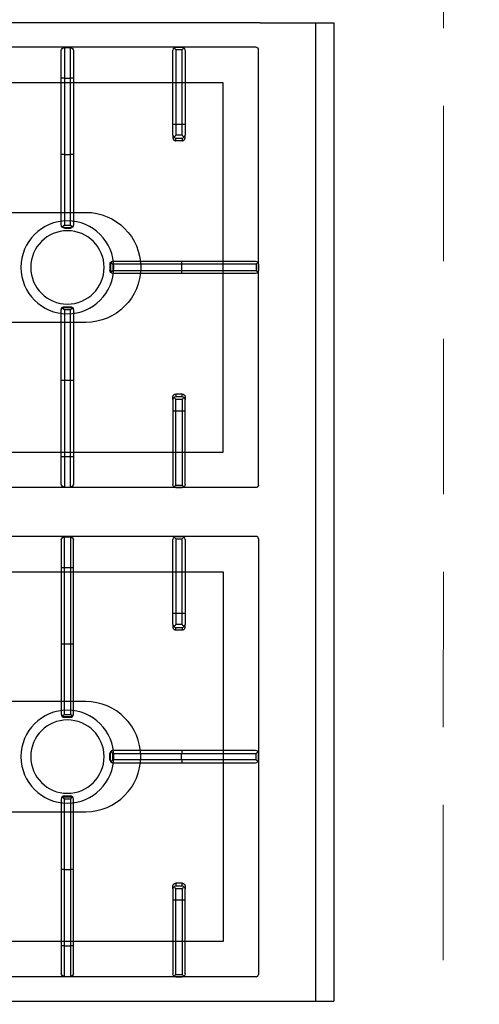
# Model space of a CAD drawing. Header units: millimetres. Extents: x -740 to 33545, y -26688 to 22494.
# Tile 100 of 256: x 9236 to 9273, y 10535 to 10616. Entities that reach past the tile are written whole.
import ezdxf

# ---------------------------------------------------------------- set-up
doc = ezdxf.new("R2010")
doc.units = ezdxf.units.MM
doc.header["$MEASUREMENT"] = 0
doc.linetypes.add('DASHED', pattern=[19.05, 12.7, -6.35])
doc.layers.get('Defpoints').update_dxf_attribs({"color": 252})
for name, color, linetype, lineweight in [('A_opisy', 252, 'Continuous', 15), ('A_wyposażenie', 252, 'Continuous', 9), ('wymiarowanie', 252, 'Continuous', 9)]:
    doc.layers.add(name, color=color, linetype=linetype, lineweight=lineweight)
doc.layers.add('PQ_200_2D', color=252, linetype='Continuous')
doc.layers.add('PQ_204_2D', color=252, linetype='Continuous')
doc.styles.add('ARIALL', font='GOTHIC.TTF', dxfattribs={"height": 40})
doc.styles.add('styl2', font='simplex.shx')
doc.dimstyles.new('Skala 1-50', dxfattribs={"dimtxt": 12, "dimasz": 5, "dimexe": 1, "dimexo": 1, "dimgap": 1.5, "dimtad": 1, "dimdec": 1, "dimrnd": 0.5, "dimtxsty": 'styl2', "dimblk": 'ARCHTICK', "dimcen": 5, "dimadec": 0, "dimazin": 0, "dimtfac": 1, "dimtdec": 1, "dimtmove": 1, "dimatfit": 3, "dimldrblk": 'ARCHTICK', "dimfxl": 0, "dimlwd": -1, "dimlwe": -1, "dimarcsym": 0})

# ---------------------------------------------------------------- blocks, each defined once
blk = doc.blocks.new('dfghbnj')
at = {"layer": 'PQ_200_2D', "color": 8}
for p, q in [((5168.38, -17660.72), (5168.38, -17005.72)), ((5968.38, -17005.72), (5968.38, -17660.72)), ((5168.38, -17660.72), (5168.38, -17720.72)), ((5968.38, -17660.72), (5968.38, -17720.72)), ((5168.38, -17720.72), (5968.38, -17720.72))]:
    blk.add_line(p, q, dxfattribs=at)
at = {"layer": 'PQ_204_2D', "color": 8}
for p, q in [((5188.38, -17657.22), (5188.38, -17091.22)), ((5548.38, -17657.22), (5548.38, -17091.22)), ((5588.38, -17657.22), (5588.38, -17091.22)), ((5948.38, -17657.22), (5948.38, -17091.22)), ((5188.69, -17500.47), (5188.69, -17505.47)), ((5188.69, -17500.47), (5213.69, -17500.47)), ((5213.69, -17497.97), (5191.19, -17497.97)), ((5213.69, -17500.47), (5213.69, -17497.97)), ((5276.14, -17497.97), (5213.69, -17497.97)), ((5213.69, -17500.47), (5213.69, -17505.47)), ((5213.69, -17500.47), (5276.19, -17500.47)), ((5333.27, -17497.97), (5276.14, -17497.97)), ((5276.19, -17500.47), (5276.19, -17505.47)), ((5276.19, -17500.47), (5333.83, -17500.47)), ((5333.69, -17497.97), (5333.27, -17497.97)), ((5333.83, -17500.47), (5333.83, -17505.47)), ((5335.64, -17499.87), (5335.64, -17506.06)), ((5335.74, -17500.47), (5335.74, -17505.47)), ((5335.74, -17500.47), (5336.19, -17500.47)), ((5336.19, -17500.47), (5336.19, -17505.47)), ((5400.56, -17500.47), (5400.56, -17505.47)), ((5400.56, -17500.47), (5401.01, -17500.47)), ((5401.01, -17500.47), (5401.01, -17505.47)), ((5401.11, -17499.87), (5401.11, -17506.06)), ((5402.92, -17500.47), (5402.92, -17505.47)), ((5402.92, -17500.47), (5460.56, -17500.47)), ((5403.48, -17497.97), (5403.06, -17497.97)), ((5460.62, -17497.97), (5403.48, -17497.97)), ((5460.56, -17500.47), (5460.56, -17505.47)), ((5460.56, -17500.47), (5523.06, -17500.47)), ((5523.06, -17497.97), (5460.62, -17497.97)), ((5523.06, -17497.97), (5523.06, -17500.47)), ((5545.56, -17497.97), (5523.06, -17497.97)), ((5523.06, -17500.47), (5523.06, -17505.47)), ((5523.06, -17500.47), (5548.06, -17500.47)), ((5548.06, -17500.47), (5548.06, -17505.47)), ((5588.69, -17500.47), (5588.69, -17505.47)), ((5613.69, -17500.47), (5588.69, -17500.47)), ((5591.19, -17497.97), (5613.69, -17497.97)), ((5613.69, -17497.97), (5613.69, -17500.47)), ((5613.69, -17497.97), (5676.14, -17497.97)), ((5613.69, -17500.47), (5613.69, -17505.47)), ((5676.19, -17500.47), (5613.69, -17500.47)), ((5676.14, -17497.97), (5733.27, -17497.97)), ((5676.19, -17500.47), (5676.19, -17505.47)), ((5733.83, -17500.47), (5676.19, -17500.47)), ((5733.27, -17497.97), (5733.69, -17497.97)), ((5733.83, -17500.47), (5733.83, -17505.47)), ((5735.64, -17499.87), (5735.64, -17506.06)), ((5735.74, -17500.47), (5735.74, -17505.47)), ((5736.19, -17500.47), (5735.74, -17500.47)), ((5736.19, -17500.47), (5736.19, -17505.47)), ((5800.56, -17500.47), (5800.56, -17505.47)), ((5801.01, -17500.47), (5800.56, -17500.47)), ((5801.01, -17500.47), (5801.01, -17505.47)), ((5801.11, -17499.87), (5801.11, -17506.06)), ((5802.92, -17500.47), (5802.92, -17505.47)), ((5860.56, -17500.47), (5802.92, -17500.47)), ((5803.06, -17497.97), (5803.48, -17497.97)), ((5803.48, -17497.97), (5860.62, -17497.97)), ((5860.56, -17500.47), (5860.56, -17505.47)), ((5923.06, -17500.47), (5860.56, -17500.47)), ((5860.62, -17497.97), (5923.06, -17497.97)), ((5923.06, -17500.47), (5923.06, -17497.97)), ((5923.06, -17497.97), (5945.56, -17497.97)), ((5923.06, -17500.47), (5923.06, -17505.47)), ((5948.06, -17500.47), (5923.06, -17500.47)), ((5948.06, -17500.47), (5948.06, -17505.47)), ((5213.69, -17505.47), (5188.69, -17505.47)), ((5191.19, -17507.97), (5213.69, -17507.97)), ((5213.69, -17507.97), (5213.69, -17505.47)), ((5276.19, -17505.47), (5213.69, -17505.47)), ((5213.69, -17507.97), (5276.14, -17507.97)), ((5276.14, -17507.97), (5333.27, -17507.97)), ((5333.83, -17505.47), (5276.19, -17505.47)), ((5333.27, -17507.97), (5333.69, -17507.97)), ((5336.19, -17505.47), (5335.74, -17505.47)), ((5401.01, -17505.47), (5400.56, -17505.47)), ((5460.56, -17505.47), (5402.92, -17505.47)), ((5403.06, -17507.97), (5403.48, -17507.97)), ((5403.48, -17507.97), (5460.62, -17507.97)), ((5523.06, -17505.47), (5460.56, -17505.47)), ((5460.62, -17507.97), (5523.06, -17507.97)), ((5523.06, -17505.47), (5523.06, -17507.97)), ((5548.06, -17505.47), (5523.06, -17505.47)), ((5523.06, -17507.97), (5545.56, -17507.97)), ((5588.69, -17505.47), (5613.69, -17505.47)), ((5613.69, -17507.97), (5591.19, -17507.97)), ((5613.69, -17505.47), (5676.19, -17505.47)), ((5613.69, -17505.47), (5613.69, -17507.97)), ((5676.14, -17507.97), (5613.69, -17507.97)), ((5733.27, -17507.97), (5676.14, -17507.97)), ((5676.19, -17505.47), (5733.83, -17505.47)), ((5733.69, -17507.97), (5733.27, -17507.97)), ((5735.74, -17505.47), (5736.19, -17505.47)), ((5800.56, -17505.47), (5801.01, -17505.47)), ((5802.92, -17505.47), (5860.56, -17505.47)), ((5803.48, -17507.97), (5803.06, -17507.97)), ((5860.62, -17507.97), (5803.48, -17507.97)), ((5860.56, -17505.47), (5923.06, -17505.47)), ((5923.06, -17507.97), (5860.62, -17507.97)), ((5923.06, -17507.97), (5923.06, -17505.47)), ((5923.06, -17505.47), (5948.06, -17505.47)), ((5945.56, -17507.97), (5923.06, -17507.97)), ((5363.38, -17540.15), (5363.38, -17540.57)), ((5363.38, -17540.57), (5363.38, -17596.46)), ((5365.88, -17537.65), (5370.88, -17537.65)), ((5365.88, -17538.1), (5365.88, -17537.65)), ((5365.88, -17538.1), (5370.88, -17538.1)), ((5365.88, -17540.01), (5370.88, -17540.01)), ((5365.88, -17596.4), (5365.88, -17540.01)), ((5370.88, -17537.65), (5370.88, -17538.1)), ((5370.88, -17540.01), (5370.88, -17596.4)), ((5373.38, -17540.57), (5373.38, -17540.15)), ((5373.38, -17596.46), (5373.38, -17540.57)), ((5763.38, -17540.57), (5763.38, -17540.15)), ((5763.38, -17596.46), (5763.38, -17540.57)), ((5765.88, -17537.65), (5765.88, -17538.1)), ((5770.88, -17537.65), (5765.88, -17537.65)), ((5770.88, -17538.1), (5765.88, -17538.1)), ((5765.88, -17540.01), (5765.88, -17596.4)), ((5770.88, -17540.01), (5765.88, -17540.01)), ((5770.88, -17538.1), (5770.88, -17537.65)), ((5770.88, -17596.4), (5770.88, -17540.01)), ((5773.38, -17540.15), (5773.38, -17540.57)), ((5773.38, -17540.57), (5773.38, -17596.46)), ((5251.14, -17589.22), (5190.85, -17589.22)), ((5260.28, -17589.22), (5251.14, -17589.22)), ((5260.28, -17589.22), (5262.42, -17589.22)), ((5476.47, -17589.22), (5474.34, -17589.22)), ((5476.47, -17589.22), (5485.62, -17589.22)), ((5485.62, -17589.22), (5545.9, -17589.22)), ((5651.14, -17589.22), (5590.85, -17589.22)), ((5660.28, -17589.22), (5651.14, -17589.22)), ((5660.28, -17589.22), (5662.42, -17589.22)), ((5876.47, -17589.22), (5874.34, -17589.22)), ((5876.47, -17589.22), (5885.62, -17589.22)), ((5885.62, -17589.22), (5945.9, -17589.22)), ((5188.38, -17591.72), (5188.38, -17596.72)), ((5188.38, -17591.72), (5188.38, -17596.72)), ((5190.37, -17591.72), (5190.37, -17596.72)), ((5190.37, -17591.72), (5251.19, -17591.72)), ((5251.19, -17596.72), (5190.37, -17596.72)), ((5251.19, -17591.72), (5251.19, -17596.72)), ((5251.19, -17591.72), (5260.39, -17591.72)), ((5260.39, -17596.72), (5251.19, -17596.72)), ((5260.39, -17596.72), (5260.39, -17591.72)), ((5264.85, -17591.72), (5262.75, -17591.72)), ((5262.75, -17591.72), (5262.75, -17596.72)), ((5262.75, -17596.72), (5264.85, -17596.72)), ((5264.85, -17596.72), (5264.85, -17591.72)), ((5363.38, -17596.46), (5363.38, -17656.74)), ((5365.88, -17596.4), (5370.88, -17596.4)), ((5365.88, -17657.22), (5365.88, -17596.4)), ((5370.88, -17596.4), (5370.88, -17657.22)), ((5373.38, -17656.74), (5373.38, -17596.46)), ((5471.9, -17596.72), (5471.9, -17591.72)), ((5471.9, -17591.72), (5474.01, -17591.72)), ((5474.01, -17596.72), (5471.9, -17596.72)), ((5474.01, -17591.72), (5474.01, -17596.72)), ((5485.56, -17591.72), (5476.36, -17591.72)), ((5476.36, -17596.72), (5476.36, -17591.72)), ((5476.36, -17596.72), (5485.56, -17596.72)), ((5485.56, -17591.72), (5485.56, -17596.72)), ((5546.38, -17591.72), (5485.56, -17591.72)), ((5485.56, -17596.72), (5546.38, -17596.72)), ((5546.38, -17591.72), (5546.38, -17596.72)), ((5548.38, -17591.72), (5548.38, -17596.72)), ((5548.38, -17591.72), (5548.38, -17596.72)), ((5588.38, -17591.72), (5588.38, -17596.72)), ((5588.38, -17591.72), (5588.38, -17596.72)), ((5590.37, -17591.72), (5590.37, -17596.72)), ((5590.37, -17591.72), (5651.19, -17591.72)), ((5651.19, -17596.72), (5590.37, -17596.72)), ((5651.19, -17591.72), (5651.19, -17596.72)), ((5651.19, -17591.72), (5660.39, -17591.72)), ((5660.39, -17596.72), (5651.19, -17596.72)), ((5660.39, -17596.72), (5660.39, -17591.72)), ((5664.85, -17591.72), (5662.75, -17591.72)), ((5662.75, -17591.72), (5662.75, -17596.72)), ((5662.75, -17596.72), (5664.85, -17596.72)), ((5664.85, -17596.72), (5664.85, -17591.72)), ((5763.38, -17656.74), (5763.38, -17596.46)), ((5765.88, -17596.4), (5765.88, -17657.22)), ((5770.88, -17596.4), (5765.88, -17596.4)), ((5770.88, -17657.22), (5770.88, -17596.4)), ((5773.38, -17596.46), (5773.38, -17656.74)), ((5871.9, -17596.72), (5871.9, -17591.72)), ((5871.9, -17591.72), (5874.01, -17591.72)), ((5874.01, -17596.72), (5871.9, -17596.72)), ((5874.01, -17591.72), (5874.01, -17596.72)), ((5885.56, -17591.72), (5876.36, -17591.72)), ((5876.36, -17596.72), (5876.36, -17591.72)), ((5876.36, -17596.72), (5885.56, -17596.72)), ((5885.56, -17591.72), (5885.56, -17596.72)), ((5946.38, -17591.72), (5885.56, -17591.72)), ((5885.56, -17596.72), (5946.38, -17596.72)), ((5946.38, -17591.72), (5946.38, -17596.72)), ((5948.38, -17591.72), (5948.38, -17596.72)), ((5948.38, -17591.72), (5948.38, -17596.72)), ((5190.85, -17599.22), (5251.14, -17599.22)), ((5251.14, -17599.22), (5260.28, -17599.22)), ((5262.42, -17599.22), (5260.28, -17599.22)), ((5474.34, -17599.22), (5476.47, -17599.22)), ((5485.62, -17599.22), (5476.47, -17599.22)), ((5545.9, -17599.22), (5485.62, -17599.22)), ((5590.85, -17599.22), (5651.14, -17599.22)), ((5651.14, -17599.22), (5660.28, -17599.22)), ((5662.42, -17599.22), (5660.28, -17599.22)), ((5874.34, -17599.22), (5876.47, -17599.22)), ((5885.62, -17599.22), (5876.47, -17599.22)), ((5945.9, -17599.22), (5885.62, -17599.22)), ((5546.38, -17659.22), (5190.37, -17659.22)), ((5365.88, -17657.22), (5370.88, -17657.22)), ((5365.88, -17659.22), (5370.88, -17659.22)), ((5365.88, -17659.22), (5370.88, -17659.22)), ((5590.37, -17659.22), (5946.38, -17659.22)), ((5770.88, -17657.22), (5765.88, -17657.22)), ((5770.88, -17659.22), (5765.88, -17659.22)), ((5770.88, -17659.22), (5765.88, -17659.22)), ((5168.38, -17705.72), (5968.38, -17705.72))]:
    blk.add_line(p, q, dxfattribs=at)
for points in [[(5217.36, -17118.2), (5519.4, -17118.2), (5519.4, -17630.24), (5217.36, -17630.24)], [(5919.4, -17118.2), (5617.36, -17118.2), (5617.36, -17630.24), (5919.4, -17630.24)]]:
    blk.add_lwpolyline(points, close=True, dxfattribs=at)
for points in [[(5323.38, -17389.22), (5323.38, -17517.97, 1), (5413.38, -17517.97), (5413.38, -17389.22)], [(5813.38, -17389.22), (5813.38, -17517.97, -1), (5723.38, -17517.97), (5723.38, -17389.22)]]:
    blk.add_lwpolyline(points, format="xyb", dxfattribs=at)
for centre, radius in [((5368.38, -17502.97), 38), ((5768.38, -17502.97), 38), ((5368.38, -17502.97), 30), ((5768.38, -17502.97), 30)]:
    blk.add_circle(centre, radius, dxfattribs=at)
for centre, start, end in [((5191.19, -17500.47), 90, 180), ((5545.56, -17500.47), 0, 90), ((5591.19, -17500.47), 90, 180), ((5945.56, -17500.47), 0, 90), ((5191.19, -17505.47), 180, 270), ((5545.56, -17505.47), 270, 0), ((5591.19, -17505.47), 180, 270), ((5945.56, -17505.47), 270, 0)]:
    blk.add_arc(centre, 2.5, start, end, dxfattribs=at)
for centre, major_axis, ratio, start_param, end_param in [((5276.14, -17500.47), (0, 2.5), 0.02182, 4.712389, 6.283185), ((5333.27, -17500.47), (0, 2.5), 0.951091, -0.914364, 0), ((5333.69, -17500.47), (-2.5, 0), 0.99863, 3.141593, 4.712389), ((5332.27, -17500.47), (-3.47, 0), 0.720185, 3.141593, 3.380139), ((5403.06, -17500.47), (2.5, 0), 0.99863, 1.570796, 3.141593), ((5404.48, -17500.47), (3.47, 0), 0.720185, 2.903047, 3.141593), ((5403.48, -17500.47), (0, 2.5), 0.951091, 0, 0.914364), ((5460.62, -17500.47), (0, 2.5), 0.02182, 0, 1.570796), ((5276.14, -17505.47), (0, 2.5), 0.02182, 3.141593, 4.712389), ((5333.27, -17505.47), (0, 2.5), 0.951091, 3.141593, 4.055957), ((5333.69, -17505.47), (2.5, 0), 0.99863, 4.712389, 6.283185), ((5332.27, -17505.47), (3.47, 0), 0.720185, -0.238546, 0), ((5403.06, -17505.47), (-2.5, 0), 0.99863, 0, 1.570796), ((5404.48, -17505.47), (-3.47, 0), 0.720185, 0, 0.238546), ((5403.48, -17505.47), (0, 2.5), 0.951091, 2.227228, 3.141593), ((5460.62, -17505.47), (0, 2.5), 0.02182, 1.570796, 3.141593), ((5365.88, -17540.15), (0, 2.5), 0.99863, 0, 1.570796), ((5365.88, -17540.57), (-2.5, 0), 0.951091, -0.914364, 0), ((5370.88, -17540.15), (0, 2.5), 0.99863, -1.570796, 0), ((5370.88, -17540.57), (-2.5, 0), 0.951091, 3.141593, 4.055957), ((5476.47, -17591.72), (0, 2.5), 0.84544, 0, 0.894481), ((5485.62, -17591.72), (0, 2.5), 0.02182, 0, 1.570796), ((5545.9, -17591.72), (0, 2.5), 0.948965, -0.895145, 0), ((5876.47, -17591.72), (0, 2.5), 0.84544, 0, 0.894481), ((5885.62, -17591.72), (0, 2.5), 0.02182, 0, 1.570796), ((5945.9, -17591.72), (0, 2.5), 0.948965, -0.895145, 0), ((5365.88, -17596.46), (2.5, 0), 0.02182, 1.570796, 3.141593), ((5370.88, -17596.46), (2.5, 0), 0.02182, 0, 1.570796), ((5476.47, -17591.72), (1.92, 1.92), 0.8391, 1.592613, 2.268928), ((5476.47, -17596.72), (-1.92, 1.92), 0.8391, 0.872665, 1.54898), ((5476.47, -17591.72), (-2.5, 2.5), 0.02182, 0.872665, 1.54898), ((5476.47, -17596.72), (2.5, 2.5), 0.02182, 1.592613, 2.268928), ((5485.62, -17596.72), (0, 2.5), 0.02182, 1.570796, 3.141593), ((5876.47, -17591.72), (1.92, 1.92), 0.8391, 1.592613, 2.268928), ((5876.47, -17596.72), (-1.92, 1.92), 0.8391, 0.872665, 1.54898), ((5876.47, -17591.72), (-2.5, 2.5), 0.02182, 0.872665, 1.54898), ((5876.47, -17596.72), (2.5, 2.5), 0.02182, 1.592613, 2.268928), ((5885.62, -17596.72), (0, 2.5), 0.02182, 1.570796, 3.141593), ((5476.47, -17596.72), (0, 2.5), 0.84544, 2.247111, 3.141593), ((5545.9, -17596.72), (0, 2.5), 0.948965, 3.141593, 4.036737), ((5876.47, -17596.72), (0, 2.5), 0.84544, 2.247111, 3.141593), ((5945.9, -17596.72), (0, 2.5), 0.948965, 3.141593, 4.036737), ((5190.38, -17657.21), (1.42, 1.42), 0.997265, 2.357564, 3.925621), ((5365.88, -17656.74), (2.5, 0), 0.948965, 3.141593, 4.036737), ((5370.88, -17656.74), (2.5, 0), 0.948965, -0.895145, 0), ((5546.37, -17657.21), (-1.42, 1.42), 0.997265, 2.357564, 3.925621)]:
    blk.add_ellipse(centre, major_axis=major_axis, ratio=ratio, start_param=start_param, end_param=end_param, dxfattribs=at)
at = {"layer": 'PQ_204_2D', "color": 8, "extrusion": (0, 0, -1)}
for centre, major_axis, ratio, start_param, end_param in [((5676.14, -17500.47), (0, 2.5), 0.02182, 0, 1.570796), ((5733.27, -17500.47), (0, 2.5), 0.951091, 0, 0.914364), ((5733.69, -17500.47), (-2.5, 0), 0.99863, 1.570796, 3.141593), ((5732.27, -17500.47), (-3.47, 0), 0.720185, 2.903047, 3.141593), ((5803.06, -17500.47), (2.5, 0), 0.99863, 3.141593, 4.712389), ((5804.48, -17500.47), (3.47, 0), 0.720185, 3.141593, 3.380139), ((5803.48, -17500.47), (0, 2.5), 0.951091, -0.914364, 0), ((5860.62, -17500.47), (0, 2.5), 0.02182, 4.712389, 6.283185), ((5676.14, -17505.47), (0, 2.5), 0.02182, 1.570796, 3.141593), ((5733.27, -17505.47), (0, 2.5), 0.951091, 2.227228, 3.141593), ((5733.69, -17505.47), (2.5, 0), 0.99863, 0, 1.570796), ((5732.27, -17505.47), (3.47, 0), 0.720185, 0, 0.238546), ((5803.06, -17505.47), (-2.5, 0), 0.99863, 4.712389, 6.283185), ((5804.48, -17505.47), (-3.47, 0), 0.720185, -0.238546, 0), ((5803.48, -17505.47), (0, 2.5), 0.951091, 3.141593, 4.055957), ((5860.62, -17505.47), (0, 2.5), 0.02182, 3.141593, 4.712389), ((5765.88, -17540.15), (0, 2.5), 0.99863, -1.570796, 0), ((5765.88, -17540.57), (2.5, 0), 0.951091, 3.141593, 4.055957), ((5770.88, -17540.15), (0, 2.5), 0.99863, 0, 1.570796), ((5770.88, -17540.57), (2.5, 0), 0.951091, -0.914364, 0), ((5190.85, -17591.72), (0, 2.5), 0.948965, -0.895145, 0), ((5251.14, -17591.72), (0, 2.5), 0.02182, 0, 1.570796), ((5260.28, -17591.72), (0, 2.5), 0.84544, 0, 0.894481), ((5590.85, -17591.72), (0, 2.5), 0.948965, -0.895145, 0), ((5651.14, -17591.72), (0, 2.5), 0.02182, 0, 1.570796), ((5660.28, -17591.72), (0, 2.5), 0.84544, 0, 0.894481), ((5251.14, -17596.72), (0, 2.5), 0.02182, 1.570796, 3.141593), ((5260.28, -17591.72), (2.5, 2.5), 0.02182, 0.872665, 1.54898), ((5260.28, -17596.72), (-2.5, 2.5), 0.02182, 1.592613, 2.268928), ((5260.28, -17591.72), (-1.92, 1.92), 0.8391, 1.592613, 2.268928), ((5260.28, -17596.72), (1.92, 1.92), 0.8391, 0.872665, 1.54898), ((5651.14, -17596.72), (0, 2.5), 0.02182, 1.570796, 3.141593), ((5660.28, -17591.72), (2.5, 2.5), 0.02182, 0.872665, 1.54898), ((5660.28, -17596.72), (-2.5, 2.5), 0.02182, 1.592613, 2.268928), ((5660.28, -17591.72), (-1.92, 1.92), 0.8391, 1.592613, 2.268928), ((5660.28, -17596.72), (1.92, 1.92), 0.8391, 0.872665, 1.54898), ((5765.88, -17596.46), (-2.5, 0), 0.02182, 0, 1.570796), ((5770.88, -17596.46), (-2.5, 0), 0.02182, 1.570796, 3.141593), ((5190.85, -17596.72), (0, 2.5), 0.948965, 3.141593, 4.036737), ((5260.28, -17596.72), (0, 2.5), 0.84544, 2.247111, 3.141593), ((5590.85, -17596.72), (0, 2.5), 0.948965, 3.141593, 4.036737), ((5660.28, -17596.72), (0, 2.5), 0.84544, 2.247111, 3.141593), ((5590.38, -17657.21), (1.42, 1.42), 0.997265, 2.357564, 3.925621), ((5765.88, -17656.74), (-2.5, 0), 0.948965, -0.895145, 0), ((5770.88, -17656.74), (-2.5, 0), 0.948965, 3.141593, 4.036737), ((5946.37, -17657.21), (-1.42, 1.42), 0.997265, 2.357564, 3.925621)]:
    blk.add_ellipse(centre, major_axis=major_axis, ratio=ratio, start_param=start_param, end_param=end_param, dxfattribs=at)
at = {"layer": 'PQ_204_2D', "color": 8}
for points, knots in [([(5333.83, -17500.47), (5333.83, -17500.46), (5333.83, -17500.46), (5333.83, -17500.46), (5333.83, -17500.46), (5333.83, -17500.46), (5333.83, -17500.46), (5333.84, -17500.46), (5333.84, -17500.46), (5333.84, -17500.46), (5333.84, -17500.45), (5333.85, -17500.45), (5333.85, -17500.44), (5333.86, -17500.43), (5333.87, -17500.42), (5333.9, -17500.39), (5333.91, -17500.37), (5333.97, -17500.31), (5334.01, -17500.27), (5334.13, -17500.13), (5334.22, -17500.02), (5334.41, -17499.81), (5334.5, -17499.7), (5334.7, -17499.48), (5334.79, -17499.37), (5334.97, -17499.16), (5335.06, -17499.05), (5335.15, -17498.94)], [8.18857, 8.18857, 8.18857, 8.18857, 8.190334, 8.190334, 8.192098, 8.192098, 8.195626, 8.195626, 8.202682, 8.202682, 8.216794, 8.216794, 8.245018, 8.245018, 8.301466, 8.301466, 8.414361, 8.414361, 8.640152, 8.640152, 9.091733, 9.091733, 9.543315, 9.543315, 9.994896, 9.994896, 10.458359, 10.458359, 10.458359, 10.458359]), ([(5335.15, -17498.94), (5335.31, -17499.13), (5335.44, -17499.35), (5335.58, -17499.67), (5335.61, -17499.77), (5335.64, -17499.87)], [11.917214, 11.917214, 11.917214, 11.917214, 12.775852, 12.775852, 13.165698, 13.165698, 13.165698, 13.165698]), ([(5401.11, -17499.87), (5401.14, -17499.77), (5401.18, -17499.67), (5401.31, -17499.35), (5401.44, -17499.13), (5401.6, -17498.94)], [0.764042, 0.764042, 0.764042, 0.764042, 1.153889, 1.153889, 2.012527, 2.012527, 2.012527, 2.012527]), ([(5401.6, -17498.94), (5401.69, -17499.05), (5401.78, -17499.16), (5401.96, -17499.37), (5402.06, -17499.48), (5402.25, -17499.7), (5402.34, -17499.81), (5402.53, -17500.02), (5402.62, -17500.13), (5402.74, -17500.27), (5402.78, -17500.31), (5402.84, -17500.37), (5402.86, -17500.39), (5402.88, -17500.42), (5402.89, -17500.43), (5402.9, -17500.44), (5402.91, -17500.45), (5402.91, -17500.45), (5402.91, -17500.46), (5402.92, -17500.46), (5402.92, -17500.46), (5402.92, -17500.46), (5402.92, -17500.46), (5402.92, -17500.46), (5402.92, -17500.46), (5402.92, -17500.46), (5402.92, -17500.46), (5402.92, -17500.47)], [5.918781, 5.918781, 5.918781, 5.918781, 6.382244, 6.382244, 6.833826, 6.833826, 7.285407, 7.285407, 7.736989, 7.736989, 7.96278, 7.96278, 8.075675, 8.075675, 8.132123, 8.132123, 8.160346, 8.160346, 8.174458, 8.174458, 8.181514, 8.181514, 8.185042, 8.185042, 8.186806, 8.186806, 8.18857, 8.18857, 8.18857, 8.18857]), ([(5735.15, -17498.94), (5735.06, -17499.05), (5734.97, -17499.16), (5734.79, -17499.37), (5734.7, -17499.48), (5734.5, -17499.7), (5734.41, -17499.81), (5734.22, -17500.02), (5734.13, -17500.13), (5734.01, -17500.27), (5733.97, -17500.31), (5733.91, -17500.37), (5733.9, -17500.39), (5733.87, -17500.42), (5733.86, -17500.43), (5733.85, -17500.44), (5733.85, -17500.45), (5733.84, -17500.45), (5733.84, -17500.46), (5733.84, -17500.46), (5733.84, -17500.46), (5733.83, -17500.46), (5733.83, -17500.46), (5733.83, -17500.46), (5733.83, -17500.46), (5733.83, -17500.46), (5733.83, -17500.46), (5733.83, -17500.47)], [5.918781, 5.918781, 5.918781, 5.918781, 6.382244, 6.382244, 6.833826, 6.833826, 7.285407, 7.285407, 7.736989, 7.736989, 7.96278, 7.96278, 8.075675, 8.075675, 8.132123, 8.132123, 8.160346, 8.160346, 8.174458, 8.174458, 8.181514, 8.181514, 8.185042, 8.185042, 8.186806, 8.186806, 8.18857, 8.18857, 8.18857, 8.18857]), ([(5735.64, -17499.87), (5735.61, -17499.77), (5735.58, -17499.67), (5735.44, -17499.35), (5735.31, -17499.13), (5735.15, -17498.94)], [0.764042, 0.764042, 0.764042, 0.764042, 1.153889, 1.153889, 2.012527, 2.012527, 2.012527, 2.012527]), ([(5801.6, -17498.94), (5801.44, -17499.13), (5801.31, -17499.35), (5801.18, -17499.67), (5801.14, -17499.77), (5801.11, -17499.87)], [11.917214, 11.917214, 11.917214, 11.917214, 12.775852, 12.775852, 13.165698, 13.165698, 13.165698, 13.165698]), ([(5802.92, -17500.47), (5802.92, -17500.46), (5802.92, -17500.46), (5802.92, -17500.46), (5802.92, -17500.46), (5802.92, -17500.46), (5802.92, -17500.46), (5802.92, -17500.46), (5802.92, -17500.46), (5802.91, -17500.46), (5802.91, -17500.45), (5802.91, -17500.45), (5802.9, -17500.44), (5802.89, -17500.43), (5802.88, -17500.42), (5802.86, -17500.39), (5802.84, -17500.37), (5802.78, -17500.31), (5802.74, -17500.27), (5802.62, -17500.13), (5802.53, -17500.02), (5802.34, -17499.81), (5802.25, -17499.7), (5802.06, -17499.48), (5801.96, -17499.37), (5801.78, -17499.16), (5801.69, -17499.05), (5801.6, -17498.94)], [8.18857, 8.18857, 8.18857, 8.18857, 8.190334, 8.190334, 8.192098, 8.192098, 8.195626, 8.195626, 8.202682, 8.202682, 8.216794, 8.216794, 8.245018, 8.245018, 8.301466, 8.301466, 8.414361, 8.414361, 8.640152, 8.640152, 9.091733, 9.091733, 9.543315, 9.543315, 9.994896, 9.994896, 10.458359, 10.458359, 10.458359, 10.458359]), ([(5335.15, -17506.99), (5335.06, -17506.88), (5334.97, -17506.77), (5334.79, -17506.56), (5334.7, -17506.45), (5334.5, -17506.23), (5334.41, -17506.12), (5334.22, -17505.91), (5334.13, -17505.8), (5334.01, -17505.67), (5333.97, -17505.62), (5333.91, -17505.56), (5333.9, -17505.54), (5333.87, -17505.51), (5333.86, -17505.5), (5333.85, -17505.49), (5333.85, -17505.48), (5333.84, -17505.48), (5333.84, -17505.48), (5333.84, -17505.47), (5333.84, -17505.47), (5333.83, -17505.47), (5333.83, -17505.47), (5333.83, -17505.47), (5333.83, -17505.47), (5333.83, -17505.47), (5333.83, -17505.47), (5333.83, -17505.47)], [5.918265, 5.918265, 5.918265, 5.918265, 6.381728, 6.381728, 6.833309, 6.833309, 7.284891, 7.284891, 7.736472, 7.736472, 7.962263, 7.962263, 8.075158, 8.075158, 8.131606, 8.131606, 8.15983, 8.15983, 8.173942, 8.173942, 8.180998, 8.180998, 8.184526, 8.184526, 8.18629, 8.18629, 8.188054, 8.188054, 8.188054, 8.188054]), ([(5335.64, -17506.06), (5335.61, -17506.16), (5335.58, -17506.26), (5335.44, -17506.58), (5335.31, -17506.8), (5335.15, -17506.99)], [0.764042, 0.764042, 0.764042, 0.764042, 1.153889, 1.153889, 2.012527, 2.012527, 2.012527, 2.012527]), ([(5401.6, -17506.99), (5401.44, -17506.8), (5401.31, -17506.58), (5401.18, -17506.26), (5401.14, -17506.16), (5401.11, -17506.06)], [11.917214, 11.917214, 11.917214, 11.917214, 12.775852, 12.775852, 13.165698, 13.165698, 13.165698, 13.165698]), ([(5402.92, -17505.47), (5402.92, -17505.47), (5402.92, -17505.47), (5402.92, -17505.47), (5402.92, -17505.47), (5402.92, -17505.47), (5402.92, -17505.47), (5402.92, -17505.47), (5402.92, -17505.47), (5402.91, -17505.48), (5402.91, -17505.48), (5402.91, -17505.48), (5402.9, -17505.49), (5402.89, -17505.5), (5402.88, -17505.51), (5402.86, -17505.54), (5402.84, -17505.56), (5402.78, -17505.62), (5402.74, -17505.67), (5402.62, -17505.8), (5402.53, -17505.91), (5402.34, -17506.12), (5402.25, -17506.23), (5402.06, -17506.45), (5401.96, -17506.56), (5401.78, -17506.77), (5401.69, -17506.88), (5401.6, -17506.99)], [8.188054, 8.188054, 8.188054, 8.188054, 8.189818, 8.189818, 8.191582, 8.191582, 8.19511, 8.19511, 8.202166, 8.202166, 8.216278, 8.216278, 8.244501, 8.244501, 8.300949, 8.300949, 8.413844, 8.413844, 8.639635, 8.639635, 9.091217, 9.091217, 9.542798, 9.542798, 9.99438, 9.99438, 10.457843, 10.457843, 10.457843, 10.457843]), ([(5733.83, -17505.47), (5733.83, -17505.47), (5733.83, -17505.47), (5733.83, -17505.47), (5733.83, -17505.47), (5733.83, -17505.47), (5733.83, -17505.47), (5733.84, -17505.47), (5733.84, -17505.47), (5733.84, -17505.48), (5733.84, -17505.48), (5733.85, -17505.48), (5733.85, -17505.49), (5733.86, -17505.5), (5733.87, -17505.51), (5733.9, -17505.54), (5733.91, -17505.56), (5733.97, -17505.62), (5734.01, -17505.67), (5734.13, -17505.8), (5734.22, -17505.91), (5734.41, -17506.12), (5734.5, -17506.23), (5734.7, -17506.45), (5734.79, -17506.56), (5734.97, -17506.77), (5735.06, -17506.88), (5735.15, -17506.99)], [8.188054, 8.188054, 8.188054, 8.188054, 8.189818, 8.189818, 8.191582, 8.191582, 8.19511, 8.19511, 8.202166, 8.202166, 8.216278, 8.216278, 8.244501, 8.244501, 8.300949, 8.300949, 8.413844, 8.413844, 8.639635, 8.639635, 9.091217, 9.091217, 9.542798, 9.542798, 9.99438, 9.99438, 10.457843, 10.457843, 10.457843, 10.457843]), ([(5735.15, -17506.99), (5735.31, -17506.8), (5735.44, -17506.58), (5735.58, -17506.26), (5735.61, -17506.16), (5735.64, -17506.06)], [11.917214, 11.917214, 11.917214, 11.917214, 12.775852, 12.775852, 13.165698, 13.165698, 13.165698, 13.165698]), ([(5801.11, -17506.06), (5801.14, -17506.16), (5801.18, -17506.26), (5801.31, -17506.58), (5801.44, -17506.8), (5801.6, -17506.99)], [0.764042, 0.764042, 0.764042, 0.764042, 1.153889, 1.153889, 2.012527, 2.012527, 2.012527, 2.012527]), ([(5801.6, -17506.99), (5801.69, -17506.88), (5801.78, -17506.77), (5801.96, -17506.56), (5802.06, -17506.45), (5802.25, -17506.23), (5802.34, -17506.12), (5802.53, -17505.91), (5802.62, -17505.8), (5802.74, -17505.67), (5802.78, -17505.62), (5802.84, -17505.56), (5802.86, -17505.54), (5802.88, -17505.51), (5802.89, -17505.5), (5802.9, -17505.49), (5802.91, -17505.48), (5802.91, -17505.48), (5802.91, -17505.48), (5802.92, -17505.47), (5802.92, -17505.47), (5802.92, -17505.47), (5802.92, -17505.47), (5802.92, -17505.47), (5802.92, -17505.47), (5802.92, -17505.47), (5802.92, -17505.47), (5802.92, -17505.47)], [5.918265, 5.918265, 5.918265, 5.918265, 6.381728, 6.381728, 6.833309, 6.833309, 7.284891, 7.284891, 7.736472, 7.736472, 7.962263, 7.962263, 8.075158, 8.075158, 8.131606, 8.131606, 8.15983, 8.15983, 8.173942, 8.173942, 8.180998, 8.180998, 8.184526, 8.184526, 8.18629, 8.18629, 8.188054, 8.188054, 8.188054, 8.188054]), ([(5364.35, -17538.69), (5364.54, -17538.53), (5364.76, -17538.4), (5365.13, -17538.24), (5365.28, -17538.2), (5365.58, -17538.13), (5365.73, -17538.11), (5365.88, -17538.1)], [11.914788, 11.914788, 11.914788, 11.914788, 12.773425, 12.773425, 13.35037, 13.35037, 13.927314, 13.927314, 13.927314, 13.927314]), ([(5365.88, -17540.01), (5365.88, -17540.01), (5365.87, -17540.01), (5365.87, -17540.01), (5365.87, -17540.01), (5365.87, -17540.01), (5365.87, -17540.01), (5365.87, -17540.01), (5365.87, -17540), (5365.87, -17540), (5365.86, -17540), (5365.86, -17539.99), (5365.85, -17539.99), (5365.84, -17539.98), (5365.83, -17539.97), (5365.8, -17539.95), (5365.78, -17539.93), (5365.72, -17539.87), (5365.68, -17539.83), (5365.54, -17539.71), (5365.43, -17539.62), (5365.22, -17539.43), (5365.11, -17539.34), (5364.89, -17539.15), (5364.78, -17539.05), (5364.57, -17538.87), (5364.46, -17538.78), (5364.35, -17538.69)], [8.18747, 8.18747, 8.18747, 8.18747, 8.189233, 8.189233, 8.190997, 8.190997, 8.194524, 8.194524, 8.201577, 8.201577, 8.215685, 8.215685, 8.2439, 8.2439, 8.300331, 8.300331, 8.413192, 8.413192, 8.638915, 8.638915, 9.09036, 9.09036, 9.541804, 9.541804, 9.993249, 9.993249, 10.456684, 10.456684, 10.456684, 10.456684]), ([(5370.88, -17538.1), (5371.02, -17538.11), (5371.17, -17538.13), (5371.47, -17538.2), (5371.62, -17538.24), (5371.99, -17538.4), (5372.21, -17538.53), (5372.4, -17538.69)], [0, 0, 0, 0, 0.576945, 0.576945, 1.153889, 1.153889, 2.012527, 2.012527, 2.012527, 2.012527]), ([(5372.4, -17538.69), (5372.29, -17538.78), (5372.18, -17538.87), (5371.97, -17539.05), (5371.86, -17539.15), (5371.64, -17539.34), (5371.53, -17539.43), (5371.32, -17539.62), (5371.21, -17539.71), (5371.08, -17539.83), (5371.03, -17539.87), (5370.97, -17539.93), (5370.95, -17539.95), (5370.92, -17539.97), (5370.91, -17539.98), (5370.9, -17539.99), (5370.89, -17539.99), (5370.89, -17540), (5370.89, -17540), (5370.88, -17540), (5370.88, -17540.01), (5370.88, -17540.01), (5370.88, -17540.01), (5370.88, -17540.01), (5370.88, -17540.01), (5370.88, -17540.01), (5370.88, -17540.01), (5370.88, -17540.01)], [5.917739, 5.917739, 5.917739, 5.917739, 6.381174, 6.381174, 6.832619, 6.832619, 7.284064, 7.284064, 7.735508, 7.735508, 7.961231, 7.961231, 8.074092, 8.074092, 8.130523, 8.130523, 8.158738, 8.158738, 8.172846, 8.172846, 8.179899, 8.179899, 8.183426, 8.183426, 8.18519, 8.18519, 8.186953, 8.186953, 8.186953, 8.186953]), ([(5765.88, -17538.1), (5765.73, -17538.11), (5765.58, -17538.13), (5765.28, -17538.2), (5765.13, -17538.24), (5764.76, -17538.4), (5764.54, -17538.53), (5764.35, -17538.69)], [0, 0, 0, 0, 0.576945, 0.576945, 1.153889, 1.153889, 2.012527, 2.012527, 2.012527, 2.012527]), ([(5764.35, -17538.69), (5764.46, -17538.78), (5764.57, -17538.87), (5764.78, -17539.05), (5764.89, -17539.15), (5765.11, -17539.34), (5765.22, -17539.43), (5765.43, -17539.62), (5765.54, -17539.71), (5765.68, -17539.83), (5765.72, -17539.87), (5765.78, -17539.93), (5765.8, -17539.95), (5765.83, -17539.97), (5765.84, -17539.98), (5765.85, -17539.99), (5765.86, -17539.99), (5765.86, -17540), (5765.87, -17540), (5765.87, -17540), (5765.87, -17540.01), (5765.87, -17540.01), (5765.87, -17540.01), (5765.87, -17540.01), (5765.87, -17540.01), (5765.87, -17540.01), (5765.88, -17540.01), (5765.88, -17540.01)], [5.917739, 5.917739, 5.917739, 5.917739, 6.381174, 6.381174, 6.832619, 6.832619, 7.284064, 7.284064, 7.735508, 7.735508, 7.961231, 7.961231, 8.074092, 8.074092, 8.130523, 8.130523, 8.158738, 8.158738, 8.172846, 8.172846, 8.179899, 8.179899, 8.183426, 8.183426, 8.18519, 8.18519, 8.186953, 8.186953, 8.186953, 8.186953]), ([(5772.4, -17538.69), (5772.21, -17538.53), (5771.99, -17538.4), (5771.62, -17538.24), (5771.47, -17538.2), (5771.17, -17538.13), (5771.02, -17538.11), (5770.88, -17538.1)], [11.914788, 11.914788, 11.914788, 11.914788, 12.773425, 12.773425, 13.35037, 13.35037, 13.927314, 13.927314, 13.927314, 13.927314]), ([(5770.88, -17540.01), (5770.88, -17540.01), (5770.88, -17540.01), (5770.88, -17540.01), (5770.88, -17540.01), (5770.88, -17540.01), (5770.88, -17540.01), (5770.88, -17540.01), (5770.88, -17540), (5770.89, -17540), (5770.89, -17540), (5770.89, -17539.99), (5770.9, -17539.99), (5770.91, -17539.98), (5770.92, -17539.97), (5770.95, -17539.95), (5770.97, -17539.93), (5771.03, -17539.87), (5771.08, -17539.83), (5771.21, -17539.71), (5771.32, -17539.62), (5771.53, -17539.43), (5771.64, -17539.34), (5771.86, -17539.15), (5771.97, -17539.05), (5772.18, -17538.87), (5772.29, -17538.78), (5772.4, -17538.69)], [8.18747, 8.18747, 8.18747, 8.18747, 8.189233, 8.189233, 8.190997, 8.190997, 8.194524, 8.194524, 8.201577, 8.201577, 8.215685, 8.215685, 8.2439, 8.2439, 8.300331, 8.300331, 8.413192, 8.413192, 8.638915, 8.638915, 9.09036, 9.09036, 9.541804, 9.541804, 9.993249, 9.993249, 10.456684, 10.456684, 10.456684, 10.456684]), ([(5262.42, -17589.22), (5262.57, -17589.22), (5262.73, -17589.23), (5263.04, -17589.29), (5263.2, -17589.34), (5263.5, -17589.47), (5263.64, -17589.55), (5263.91, -17589.73), (5264.03, -17589.84), (5264.25, -17590.06), (5264.35, -17590.18), (5264.53, -17590.46), (5264.6, -17590.6), (5264.73, -17590.91), (5264.77, -17591.07), (5264.84, -17591.4), (5264.85, -17591.56), (5264.85, -17591.72)], [3.776921, 3.776921, 3.776921, 3.776921, 4.248957, 4.248957, 4.720993, 4.720993, 5.193029, 5.193029, 5.665065, 5.665065, 6.135831, 6.135831, 6.606596, 6.606596, 7.077361, 7.077361, 7.548126, 7.548126, 7.548126, 7.548126]), ([(5474.34, -17589.22), (5474.18, -17589.22), (5474.03, -17589.23), (5473.71, -17589.29), (5473.56, -17589.34), (5473.26, -17589.47), (5473.11, -17589.55), (5472.85, -17589.73), (5472.72, -17589.84), (5472.51, -17590.06), (5472.41, -17590.18), (5472.23, -17590.46), (5472.15, -17590.6), (5472.02, -17590.91), (5471.98, -17591.07), (5471.92, -17591.4), (5471.9, -17591.56), (5471.9, -17591.72)], [3.776921, 3.776921, 3.776921, 3.776921, 4.248957, 4.248957, 4.720993, 4.720993, 5.193029, 5.193029, 5.665065, 5.665065, 6.135831, 6.135831, 6.606596, 6.606596, 7.077361, 7.077361, 7.548126, 7.548126, 7.548126, 7.548126]), ([(5662.42, -17589.22), (5662.57, -17589.22), (5662.73, -17589.23), (5663.04, -17589.29), (5663.2, -17589.34), (5663.5, -17589.47), (5663.64, -17589.55), (5663.91, -17589.73), (5664.03, -17589.84), (5664.25, -17590.06), (5664.35, -17590.18), (5664.53, -17590.46), (5664.6, -17590.6), (5664.73, -17590.91), (5664.77, -17591.07), (5664.84, -17591.4), (5664.85, -17591.56), (5664.85, -17591.72)], [3.776921, 3.776921, 3.776921, 3.776921, 4.248957, 4.248957, 4.720993, 4.720993, 5.193029, 5.193029, 5.665065, 5.665065, 6.135831, 6.135831, 6.606596, 6.606596, 7.077361, 7.077361, 7.548126, 7.548126, 7.548126, 7.548126]), ([(5874.34, -17589.22), (5874.18, -17589.22), (5874.03, -17589.23), (5873.71, -17589.29), (5873.56, -17589.34), (5873.26, -17589.47), (5873.11, -17589.55), (5872.85, -17589.73), (5872.72, -17589.84), (5872.51, -17590.06), (5872.41, -17590.18), (5872.23, -17590.46), (5872.15, -17590.6), (5872.02, -17590.91), (5871.98, -17591.07), (5871.92, -17591.4), (5871.9, -17591.56), (5871.9, -17591.72)], [3.776921, 3.776921, 3.776921, 3.776921, 4.248957, 4.248957, 4.720993, 4.720993, 5.193029, 5.193029, 5.665065, 5.665065, 6.135831, 6.135831, 6.606596, 6.606596, 7.077361, 7.077361, 7.548126, 7.548126, 7.548126, 7.548126]), ([(5188.38, -17591.72), (5188.38, -17591.57), (5188.4, -17591.42), (5188.47, -17591.12), (5188.52, -17590.97), (5188.68, -17590.58), (5188.82, -17590.36), (5189, -17590.15)], [0, 0, 0, 0, 0.576945, 0.576945, 1.153889, 1.153889, 2.068716, 2.068716, 2.068716, 2.068716]), ([(5189, -17598.28), (5188.82, -17598.08), (5188.68, -17597.85), (5188.52, -17597.46), (5188.47, -17597.31), (5188.4, -17597.01), (5188.38, -17596.86), (5188.38, -17596.72)], [11.858599, 11.858599, 11.858599, 11.858599, 12.773425, 12.773425, 13.35037, 13.35037, 13.927314, 13.927314, 13.927314, 13.927314]), ([(5189, -17590.15), (5189.17, -17590.36), (5189.37, -17590.58), (5189.71, -17590.97), (5189.84, -17591.12), (5190.11, -17591.42), (5190.25, -17591.57), (5190.37, -17591.72)], [11.858599, 11.858599, 11.858599, 11.858599, 12.773425, 12.773425, 13.35037, 13.35037, 13.927314, 13.927314, 13.927314, 13.927314]), ([(5190.37, -17596.72), (5190.25, -17596.86), (5190.11, -17597.01), (5189.84, -17597.31), (5189.71, -17597.46), (5189.37, -17597.85), (5189.17, -17598.08), (5189, -17598.28)], [0, 0, 0, 0, 0.576945, 0.576945, 1.153889, 1.153889, 2.068716, 2.068716, 2.068716, 2.068716]), ([(5264.85, -17596.72), (5264.85, -17596.87), (5264.84, -17597.03), (5264.77, -17597.36), (5264.73, -17597.52), (5264.6, -17597.83), (5264.53, -17597.97), (5264.35, -17598.25), (5264.25, -17598.37), (5264.03, -17598.59), (5263.91, -17598.7), (5263.64, -17598.88), (5263.5, -17598.96), (5263.2, -17599.09), (5263.04, -17599.14), (5262.73, -17599.2), (5262.57, -17599.22), (5262.42, -17599.22)], [15.096253, 15.096253, 15.096253, 15.096253, 15.567018, 15.567018, 16.037783, 16.037783, 16.508548, 16.508548, 16.979314, 16.979314, 17.45135, 17.45135, 17.923386, 17.923386, 18.395422, 18.395422, 18.867458, 18.867458, 18.867458, 18.867458]), ([(5471.9, -17596.72), (5471.9, -17596.87), (5471.92, -17597.03), (5471.98, -17597.36), (5472.02, -17597.52), (5472.15, -17597.83), (5472.23, -17597.97), (5472.41, -17598.25), (5472.51, -17598.37), (5472.72, -17598.59), (5472.85, -17598.7), (5473.11, -17598.88), (5473.26, -17598.96), (5473.56, -17599.09), (5473.71, -17599.14), (5474.03, -17599.2), (5474.18, -17599.22), (5474.34, -17599.22)], [15.096253, 15.096253, 15.096253, 15.096253, 15.567018, 15.567018, 16.037783, 16.037783, 16.508548, 16.508548, 16.979314, 16.979314, 17.45135, 17.45135, 17.923386, 17.923386, 18.395422, 18.395422, 18.867458, 18.867458, 18.867458, 18.867458]), ([(5547.76, -17590.15), (5547.58, -17590.36), (5547.38, -17590.58), (5547.04, -17590.97), (5546.91, -17591.12), (5546.64, -17591.42), (5546.51, -17591.57), (5546.38, -17591.72)], [11.858599, 11.858599, 11.858599, 11.858599, 12.773425, 12.773425, 13.35037, 13.35037, 13.927314, 13.927314, 13.927314, 13.927314]), ([(5546.38, -17596.72), (5546.51, -17596.86), (5546.64, -17597.01), (5546.91, -17597.31), (5547.04, -17597.46), (5547.38, -17597.85), (5547.58, -17598.08), (5547.76, -17598.28)], [0, 0, 0, 0, 0.576945, 0.576945, 1.153889, 1.153889, 2.068716, 2.068716, 2.068716, 2.068716]), ([(5548.38, -17591.72), (5548.37, -17591.57), (5548.35, -17591.42), (5548.28, -17591.12), (5548.23, -17590.97), (5548.07, -17590.58), (5547.93, -17590.36), (5547.76, -17590.15)], [0, 0, 0, 0, 0.576945, 0.576945, 1.153889, 1.153889, 2.068716, 2.068716, 2.068716, 2.068716]), ([(5547.76, -17598.28), (5547.93, -17598.08), (5548.07, -17597.85), (5548.23, -17597.46), (5548.28, -17597.31), (5548.35, -17597.01), (5548.37, -17596.86), (5548.38, -17596.72)], [11.858599, 11.858599, 11.858599, 11.858599, 12.773425, 12.773425, 13.35037, 13.35037, 13.927314, 13.927314, 13.927314, 13.927314]), ([(5588.38, -17591.72), (5588.38, -17591.57), (5588.4, -17591.42), (5588.47, -17591.12), (5588.52, -17590.97), (5588.68, -17590.58), (5588.82, -17590.36), (5589, -17590.15)], [0, 0, 0, 0, 0.576945, 0.576945, 1.153889, 1.153889, 2.068716, 2.068716, 2.068716, 2.068716]), ([(5589, -17598.28), (5588.82, -17598.08), (5588.68, -17597.85), (5588.52, -17597.46), (5588.47, -17597.31), (5588.4, -17597.01), (5588.38, -17596.86), (5588.38, -17596.72)], [11.858599, 11.858599, 11.858599, 11.858599, 12.773425, 12.773425, 13.35037, 13.35037, 13.927314, 13.927314, 13.927314, 13.927314]), ([(5589, -17590.15), (5589.17, -17590.36), (5589.37, -17590.58), (5589.71, -17590.97), (5589.84, -17591.12), (5590.11, -17591.42), (5590.25, -17591.57), (5590.37, -17591.72)], [11.858599, 11.858599, 11.858599, 11.858599, 12.773425, 12.773425, 13.35037, 13.35037, 13.927314, 13.927314, 13.927314, 13.927314]), ([(5590.37, -17596.72), (5590.25, -17596.86), (5590.11, -17597.01), (5589.84, -17597.31), (5589.71, -17597.46), (5589.37, -17597.85), (5589.17, -17598.08), (5589, -17598.28)], [0, 0, 0, 0, 0.576945, 0.576945, 1.153889, 1.153889, 2.068716, 2.068716, 2.068716, 2.068716]), ([(5664.85, -17596.72), (5664.85, -17596.87), (5664.84, -17597.03), (5664.77, -17597.36), (5664.73, -17597.52), (5664.6, -17597.83), (5664.53, -17597.97), (5664.35, -17598.25), (5664.25, -17598.37), (5664.03, -17598.59), (5663.91, -17598.7), (5663.64, -17598.88), (5663.5, -17598.96), (5663.2, -17599.09), (5663.04, -17599.14), (5662.73, -17599.2), (5662.57, -17599.22), (5662.42, -17599.22)], [15.096253, 15.096253, 15.096253, 15.096253, 15.567018, 15.567018, 16.037783, 16.037783, 16.508548, 16.508548, 16.979314, 16.979314, 17.45135, 17.45135, 17.923386, 17.923386, 18.395422, 18.395422, 18.867458, 18.867458, 18.867458, 18.867458]), ([(5871.9, -17596.72), (5871.9, -17596.87), (5871.92, -17597.03), (5871.98, -17597.36), (5872.02, -17597.52), (5872.15, -17597.83), (5872.23, -17597.97), (5872.41, -17598.25), (5872.51, -17598.37), (5872.72, -17598.59), (5872.85, -17598.7), (5873.11, -17598.88), (5873.26, -17598.96), (5873.56, -17599.09), (5873.71, -17599.14), (5874.03, -17599.2), (5874.18, -17599.22), (5874.34, -17599.22)], [15.096253, 15.096253, 15.096253, 15.096253, 15.567018, 15.567018, 16.037783, 16.037783, 16.508548, 16.508548, 16.979314, 16.979314, 17.45135, 17.45135, 17.923386, 17.923386, 18.395422, 18.395422, 18.867458, 18.867458, 18.867458, 18.867458]), ([(5947.76, -17590.15), (5947.58, -17590.36), (5947.38, -17590.58), (5947.04, -17590.97), (5946.91, -17591.12), (5946.64, -17591.42), (5946.51, -17591.57), (5946.38, -17591.72)], [11.858599, 11.858599, 11.858599, 11.858599, 12.773425, 12.773425, 13.35037, 13.35037, 13.927314, 13.927314, 13.927314, 13.927314]), ([(5946.38, -17596.72), (5946.51, -17596.86), (5946.64, -17597.01), (5946.91, -17597.31), (5947.04, -17597.46), (5947.38, -17597.85), (5947.58, -17598.08), (5947.76, -17598.28)], [0, 0, 0, 0, 0.576945, 0.576945, 1.153889, 1.153889, 2.068716, 2.068716, 2.068716, 2.068716]), ([(5948.38, -17591.72), (5948.37, -17591.57), (5948.35, -17591.42), (5948.28, -17591.12), (5948.23, -17590.97), (5948.07, -17590.58), (5947.93, -17590.36), (5947.76, -17590.15)], [0, 0, 0, 0, 0.576945, 0.576945, 1.153889, 1.153889, 2.068716, 2.068716, 2.068716, 2.068716]), ([(5947.76, -17598.28), (5947.93, -17598.08), (5948.07, -17597.85), (5948.23, -17597.46), (5948.28, -17597.31), (5948.35, -17597.01), (5948.37, -17596.86), (5948.38, -17596.72)], [11.858599, 11.858599, 11.858599, 11.858599, 12.773425, 12.773425, 13.35037, 13.35037, 13.927314, 13.927314, 13.927314, 13.927314]), ([(5364.31, -17658.6), (5364.52, -17658.42), (5364.74, -17658.22), (5365.13, -17657.88), (5365.28, -17657.75), (5365.58, -17657.48), (5365.73, -17657.35), (5365.88, -17657.22)], [11.858599, 11.858599, 11.858599, 11.858599, 12.773425, 12.773425, 13.35037, 13.35037, 13.927314, 13.927314, 13.927314, 13.927314]), ([(5365.88, -17659.22), (5365.73, -17659.21), (5365.58, -17659.19), (5365.28, -17659.12), (5365.13, -17659.07), (5364.74, -17658.91), (5364.52, -17658.77), (5364.31, -17658.6)], [0, 0, 0, 0, 0.576945, 0.576945, 1.153889, 1.153889, 2.068716, 2.068716, 2.068716, 2.068716]), ([(5370.88, -17657.22), (5371.02, -17657.35), (5371.17, -17657.48), (5371.47, -17657.75), (5371.62, -17657.88), (5372.01, -17658.22), (5372.24, -17658.42), (5372.44, -17658.6)], [0, 0, 0, 0, 0.576945, 0.576945, 1.153889, 1.153889, 2.068716, 2.068716, 2.068716, 2.068716]), ([(5372.44, -17658.6), (5372.24, -17658.77), (5372.01, -17658.91), (5371.62, -17659.07), (5371.47, -17659.12), (5371.17, -17659.19), (5371.02, -17659.21), (5370.88, -17659.22)], [11.858599, 11.858599, 11.858599, 11.858599, 12.773425, 12.773425, 13.35037, 13.35037, 13.927314, 13.927314, 13.927314, 13.927314]), ([(5765.88, -17657.22), (5765.73, -17657.35), (5765.58, -17657.48), (5765.28, -17657.75), (5765.13, -17657.88), (5764.74, -17658.22), (5764.52, -17658.42), (5764.31, -17658.6)], [0, 0, 0, 0, 0.576945, 0.576945, 1.153889, 1.153889, 2.068716, 2.068716, 2.068716, 2.068716]), ([(5764.31, -17658.6), (5764.52, -17658.77), (5764.74, -17658.91), (5765.13, -17659.07), (5765.28, -17659.12), (5765.58, -17659.19), (5765.73, -17659.21), (5765.88, -17659.22)], [11.858599, 11.858599, 11.858599, 11.858599, 12.773425, 12.773425, 13.35037, 13.35037, 13.927314, 13.927314, 13.927314, 13.927314]), ([(5772.44, -17658.6), (5772.24, -17658.42), (5772.01, -17658.22), (5771.62, -17657.88), (5771.47, -17657.75), (5771.17, -17657.48), (5771.02, -17657.35), (5770.88, -17657.22)], [11.858599, 11.858599, 11.858599, 11.858599, 12.773425, 12.773425, 13.35037, 13.35037, 13.927314, 13.927314, 13.927314, 13.927314]), ([(5770.88, -17659.22), (5771.02, -17659.21), (5771.17, -17659.19), (5771.47, -17659.12), (5771.62, -17659.07), (5772.01, -17658.91), (5772.24, -17658.77), (5772.44, -17658.6)], [0, 0, 0, 0, 0.576945, 0.576945, 1.153889, 1.153889, 2.068716, 2.068716, 2.068716, 2.068716])]:
    blk.add_open_spline(points, degree=3, knots=knots, dxfattribs=at)
blk = doc.blocks.new('_ArchTick')
at = {"color": 0, "linetype": 'ByBlock', "const_width": 0.15}
blk.add_lwpolyline([(-0.5, -0.5), (0.5, 0.5)], dxfattribs=at)
blk = doc.blocks.new('*D2565')
at = {"layer": 'Defpoints', "color": 0}
for p in [(9368.212, 10627.506), (8932.185, 10598.99), (9368.212, 10598.99)]:
    blk.add_point(p, dxfattribs=at)
at = {"layer": 'wymiarowanie', "color": 0}
for p, q in [((8932.185, 10622.506), (8932.185, 10628.506)), ((9368.212, 10622.506), (9368.212, 10628.506)), ((8932.185, 10627.506), (9368.212, 10627.506))]:
    blk.add_line(p, q, dxfattribs=at)
at = {"layer": 'wymiarowanie', "color": 0, "xscale": 5, "yscale": 5, "zscale": 5, "rotation": 180}
blk.add_blockref('_ArchTick', (8932.185, 10627.506), dxfattribs=at)
at = {"layer": 'wymiarowanie', "color": 0, "xscale": 5, "yscale": 5, "zscale": 5}
blk.add_blockref('_ArchTick', (9368.212, 10627.506), dxfattribs=at)
at = {"layer": 'wymiarowanie', "color": 0, "insert": (9150.199, 10635.306), "char_height": 12, "attachment_point": 5, "style": 'styl2'}
blk.add_mtext('436', dxfattribs=at)

msp = doc.modelspace()

# ---------------------------------------------------------------- linework, layer by layer
at = {"layer": 'A_wyposażenie', "linetype": 'DASHED'}
msp.add_lwpolyline([(9090.185, 10405.523), (9270.185, 10405.523), (9270.211, 10680.023), (9090.185, 10680.023)], close=True, dxfattribs=at)

# ---------------------------------------------------------------- block references
at = {"layer": 'A_wyposażenie', "xscale": -0.09999999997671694, "yscale": 0.09999999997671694, "zscale": 0.1, "rotation": 90}
msp.add_blockref('dfghbnj', (7489.164, 11132.36), dxfattribs=at)

# ---------------------------------------------------------------- texts
at = {"layer": 'A_opisy', "ltscale": 0.3, "insert": (8775.116, 10628.012), "char_height": 10.8, "width": 109.75333, "attachment_point": 1, "style": 'ARIALL'}
msp.add_mtext('\\pi43.33146;{\\fArial|b0|i1|c238|p34;146}\\P\\pi43.35306;{\\fArial|b0|i1|c238|p34;168}', dxfattribs=at)
at = {"layer": 'wymiarowanie', "insert": (5416.611, 10685.237), "char_height": 12, "width": 621.52874, "attachment_point": 1}
msp.add_mtext('\\pi202.60874;{\\fCentury Gothic|b0|i0|c238|p34;Pokrycie dachowe projektowana blachodachówka}\\P\\pi470.78474;{\\fCentury Gothic|b0|i0|c238|p34;w kolorze RAL 7016}', dxfattribs=at)

# ---------------------------------------------------------------- dimensions: what is measured, and where the dimension line sits
at = {"layer": 'wymiarowanie'}
dim = msp.add_linear_dim(base=(9368.212, 10627.506), p1=(8932.185, 10598.99), p2=(9368.212, 10598.99), dimstyle='Skala 1-50', dxfattribs=at)
dim.commit()
dim.dimension.update_dxf_attribs({"geometry": '*D2565', "text_midpoint": (9150.199, 10635.306)})

doc.saveas('drawing.dxf')
